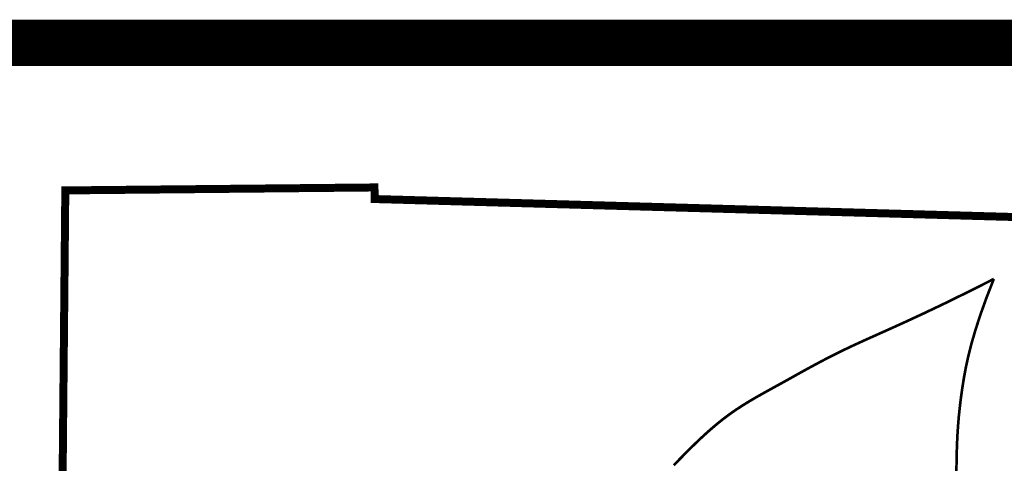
# Model space of a CAD drawing. Extents: x 0 to 8.5, y 0 to 11.
# Tile 137 of 145: x 6.547 to 7.399, y 2.136 to 2.52. Entities that reach past the tile are written whole.
import ezdxf

# ---------------------------------------------------------------- set-up
doc = ezdxf.new("R2010")
doc.units = 0
doc.header["$MEASUREMENT"] = 0
for name, color, linetype in [('BELMONT-BORDER', 5, 'CONTINUOUS'), ('BORDER', 7, 'CONTINUOUS'), ('FACE', 160, 'CONTINUOUS')]:
    doc.layers.add(name, color=color, linetype=linetype)

msp = doc.modelspace()

# ---------------------------------------------------------------- linework, layer by layer
at = {"layer": 'BELMONT-BORDER', "color": 5, "const_width": 0.00691}
msp.add_lwpolyline([(6.57783, 1.43691), (6.58664, 2.37233), (6.85397, 2.37489), (6.8541, 2.36487), (7.66935, 2.34195), (7.66942, 2.35616), (7.81981, 2.35319)], dxfattribs=at)
at = {"layer": 'BORDER', "const_width": 0.04}
msp.add_lwpolyline([(0.5, 2.49999), (8, 2.49999)], dxfattribs=at)
at = {"layer": 'FACE', "color": 5, "const_width": 0.0023}
for points in [[(7.38947, 2.29571), (7.36679, 2.28429), (7.34682, 2.2745), (7.32925, 2.26613), (7.31381, 2.25896), (7.3002, 2.25278), (7.28815, 2.24738), (7.27735, 2.24253), (7.26753, 2.23803), (7.25844, 2.2337), (7.24997, 2.22949), (7.24203, 2.2254), (7.23457, 2.22143), (7.22751, 2.21759), (7.22077, 2.21385), (7.21428, 2.21023), (7.20797, 2.20672), (7.20179, 2.2033), (7.1957, 2.19996), (7.18972, 2.19664), (7.18385, 2.19331), (7.17809, 2.18992), (7.17243, 2.18644), (7.16688, 2.18283), (7.16143, 2.17905), (7.15609, 2.17506), (7.15085, 2.1709), (7.14573, 2.16658), (7.1407, 2.16214), (7.13579, 2.15761), (7.13098, 2.15302), (7.12627, 2.1484), (7.12168, 2.14378), (7.11718, 2.13917), (7.11277, 2.13454)], [(7.38947, 2.29571), (7.38306, 2.27923), (7.37777, 2.26445), (7.37347, 2.25118), (7.37002, 2.23922), (7.3673, 2.22838), (7.36516, 2.21847), (7.36349, 2.20929), (7.36213, 2.20066), (7.36099, 2.19239), (7.36002, 2.18437), (7.35921, 2.17652), (7.35856, 2.16873), (7.35805, 2.1609), (7.35767, 2.15296), (7.3574, 2.14479), (7.35724, 2.13631), (7.35716, 2.12745)]]:
    msp.add_lwpolyline(points, dxfattribs=at)

doc.saveas('drawing.dxf')
